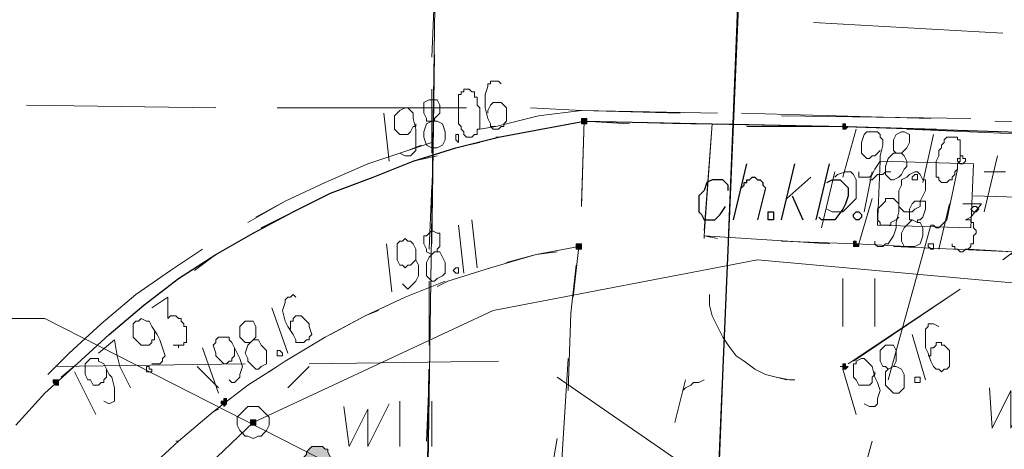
# Model space of a CAD drawing. Header units: metres. Extents: x 7431553 to 7432401, y 5544342 to 5544539.
# Tile 61 of 180: x 7432095 to 7432111, y 5544503 to 5544510. Entities that reach past the tile are written whole.
import ezdxf

# ---------------------------------------------------------------- set-up
doc = ezdxf.new("R2010")
doc.units = ezdxf.units.M
doc.header["$MEASUREMENT"] = 0
doc.layers.add('BG-PR90-PB-PZT-PZT01_2026_04_14$0$MAPA DCP', color=7, linetype='Continuous', lineweight=0)
doc.layers.add('PRIMETECH_XREF', color=7, linetype='Continuous', lineweight=5)

# ---------------------------------------------------------------- blocks, each defined once
blk = doc.blocks.new('BG-PR90-PB-PZT-PZT01_2026_04_14$0$Naddrwiną2025_v2klauzulap')
at = {"layer": 'BG-PR90-PB-PZT-PZT01_2026_04_14$0$MAPA DCP', "linetype": 'Continuous', "lineweight": 0, "transparency": 33554559}
for color, points in [(256, [(7431655.995, 5544522.564), (7431656.037, 5544522.564), (7431656.037, 5544522.564), (7431656.037, 5544522.564), (7431656.037, 5544522.564), (7431656.037, 5544522.564), (7431656.037, 5544522.607), (7431656.037, 5544522.607), (7431656.037, 5544522.607), (7431656.037, 5544522.607), (7431656.037, 5544522.607), (7431656.037, 5544522.649), (7431655.995, 5544522.649), (7431655.995, 5544522.649), (7431655.995, 5544522.607), (7431655.995, 5544522.607), (7431655.952, 5544522.607), (7431655.952, 5544522.607), (7431655.952, 5544522.607), (7431655.952, 5544522.564), (7431655.952, 5544522.564)]), (256, [(7431654.132, 5544522.353), (7431654.132, 5544522.395), (7431654.174, 5544522.395), (7431654.174, 5544522.395), (7431654.174, 5544522.395), (7431654.174, 5544522.395), (7431654.174, 5544522.437), (7431654.174, 5544522.437), (7431654.174, 5544522.437), (7431654.174, 5544522.437), (7431654.174, 5544522.437), (7431654.132, 5544522.48), (7431654.132, 5544522.48), (7431654.132, 5544522.48), (7431654.132, 5544522.437), (7431654.09, 5544522.437), (7431654.09, 5544522.437), (7431654.09, 5544522.437), (7431654.09, 5544522.437), (7431654.09, 5544522.395), (7431654.09, 5544522.395), (7431654.09, 5544522.395), (7431654.132, 5544522.395), (7431654.132, 5544522.395), (7431654.132, 5544522.395)]), (256, [(7431657.942, 5544522.353), (7431657.942, 5544522.395), (7431657.984, 5544522.395), (7431657.984, 5544522.395), (7431657.984, 5544522.395), (7431657.984, 5544522.395), (7431657.984, 5544522.437), (7431657.984, 5544522.437), (7431657.984, 5544522.437), (7431657.984, 5544522.437), (7431657.984, 5544522.437), (7431657.942, 5544522.48), (7431657.942, 5544522.48), (7431657.942, 5544522.48), (7431657.942, 5544522.437), (7431657.9, 5544522.437), (7431657.9, 5544522.437), (7431657.9, 5544522.437), (7431657.9, 5544522.437), (7431657.9, 5544522.395), (7431657.9, 5544522.395), (7431657.9, 5544522.395), (7431657.942, 5544522.395), (7431657.942, 5544522.395), (7431657.942, 5544522.395)]), (256, [(7431654.047, 5544518.246), (7431654.09, 5544518.246), (7431654.09, 5544518.246), (7431654.09, 5544518.246), (7431654.09, 5544518.246), (7431654.09, 5544518.289), (7431654.09, 5544518.289), (7431654.09, 5544518.289), (7431654.09, 5544518.331), (7431654.09, 5544518.331), (7431654.09, 5544518.331), (7431654.09, 5544518.331), (7431654.047, 5544518.331), (7431654.047, 5544518.331), (7431654.047, 5544518.331), (7431654.047, 5544518.331), (7431654.005, 5544518.331), (7431654.005, 5544518.289), (7431654.005, 5544518.289), (7431654.005, 5544518.289), (7431654.005, 5544518.246)]), (256, [(7431656.037, 5544518.162), (7431656.037, 5544518.162), (7431656.037, 5544518.162), (7431656.079, 5544518.162), (7431656.079, 5544518.204), (7431656.079, 5544518.204), (7431656.079, 5544518.204), (7431656.079, 5544518.204), (7431656.079, 5544518.246), (7431656.079, 5544518.246), (7431656.037, 5544518.246), (7431656.037, 5544518.246), (7431656.037, 5544518.246), (7431656.037, 5544518.246), (7431655.995, 5544518.246), (7431655.995, 5544518.246), (7431655.995, 5544518.246), (7431655.995, 5544518.204), (7431655.995, 5544518.204), (7431655.995, 5544518.204), (7431655.995, 5544518.204), (7431655.995, 5544518.162), (7431655.995, 5544518.162)]), (5, [(7431659.381, 5544513.844), (7431659.424, 5544513.844), (7431659.508, 5544513.886), (7431659.551, 5544513.928), (7431659.551, 5544513.928), (7431659.593, 5544514.013), (7431659.593, 5544514.055), (7431659.593, 5544514.098), (7431659.593, 5544514.14), (7431659.551, 5544514.182), (7431659.508, 5544514.225), (7431659.466, 5544514.267), (7431659.424, 5544514.267), (7431659.381, 5544514.267), (7431659.297, 5544514.225), (7431659.254, 5544514.225), (7431659.254, 5544514.182), (7431659.212, 5544514.14), (7431659.212, 5544514.055), (7431659.212, 5544514.013), (7431659.212, 5544513.971), (7431659.254, 5544513.928), (7431659.297, 5544513.886), (7431659.339, 5544513.886), (7431659.339, 5544513.886)]), (256, [(7431658.789, 5544513.039), (7431658.789, 5544513.039), (7431658.789, 5544513.039), (7431658.789, 5544513.082), (7431658.831, 5544513.082), (7431658.831, 5544513.082), (7431658.831, 5544513.082), (7431658.831, 5544513.082), (7431658.873, 5544513.082), (7431658.873, 5544513.039), (7431658.873, 5544513.039), (7431658.873, 5544513.039), (7431658.873, 5544513.039), (7431658.873, 5544512.997), (7431658.831, 5544512.997), (7431658.831, 5544512.997), (7431658.831, 5544512.997), (7431658.831, 5544512.997), (7431658.789, 5544512.997), (7431658.789, 5544512.997), (7431658.789, 5544512.997)]), (256, [(7431658.492, 5544512.531), (7431658.535, 5544512.531), (7431658.535, 5544512.531), (7431658.535, 5544512.574), (7431658.577, 5544512.574), (7431658.535, 5544512.616), (7431658.535, 5544512.616), (7431658.535, 5544512.616), (7431658.535, 5544512.616), (7431658.535, 5544512.616), (7431658.492, 5544512.616), (7431658.492, 5544512.616), (7431658.492, 5544512.616), (7431658.492, 5544512.616), (7431658.492, 5544512.616), (7431658.45, 5544512.616), (7431658.45, 5544512.574), (7431658.45, 5544512.574), (7431658.492, 5544512.574), (7431658.492, 5544512.574)]), (256, [(7431658.196, 5544509.864), (7431658.196, 5544509.864), (7431658.196, 5544509.864), (7431658.238, 5544509.907), (7431658.238, 5544509.907), (7431658.238, 5544509.907), (7431658.238, 5544509.907), (7431658.238, 5544509.949), (7431658.238, 5544509.949), (7431658.238, 5544509.949), (7431658.196, 5544509.949), (7431658.196, 5544509.949), (7431658.196, 5544509.949), (7431658.196, 5544509.949), (7431658.154, 5544509.949), (7431658.154, 5544509.949), (7431658.154, 5544509.949), (7431658.154, 5544509.949), (7431658.154, 5544509.907), (7431658.154, 5544509.907), (7431658.154, 5544509.907), (7431658.154, 5544509.907), (7431658.154, 5544509.864)])]:
    blk.add_hatch(color=color, dxfattribs=at).paths.add_polyline_path(points)
at = {"layer": 'BG-PR90-PB-PZT-PZT01_2026_04_14$0$MAPA DCP', "linetype": 'Continuous', "lineweight": 25, "transparency": 33554687}
for points in [[(7431658.873, 5544509.272), (7431658.365, 5544509.737), (7431657.9, 5544510.245), (7431657.434, 5544510.753), (7431656.968, 5544511.304), (7431656.545, 5544511.854), (7431656.164, 5544512.447), (7431655.825, 5544513.039), (7431655.487, 5544513.674), (7431655.19, 5544514.267), (7431654.936, 5544514.944), (7431654.682, 5544515.579), (7431654.471, 5544516.257), (7431654.301, 5544516.934), (7431654.174, 5544517.611), (7431654.047, 5544518.289), (7431654.09, 5544520.321), (7431654.132, 5544522.437), (7431654.301, 5544527.602)], [(7431655.021, 5544522.141), (7431654.979, 5544522.226), (7431654.979, 5544522.353), (7431655.021, 5544522.395), (7431655.106, 5544522.48), (7431655.233, 5544522.48), (7431655.36, 5544522.437), (7431655.444, 5544522.395), (7431655.614, 5544522.268), (7431655.614, 5544522.141), (7431655.614, 5544522.056), (7431655.571, 5544522.014)], [(7431655.614, 5544521.972), (7431654.725, 5544522.183)], [(7431655.275, 5544521.506), (7431654.936, 5544521.887)], [(7431655.614, 5544521.421), (7431654.725, 5544521.633)], [(7431655.233, 5544521.591), (7431655.614, 5544521.76)], [(7431638.68, 5544521.337), (7431639.993, 5544521.21), (7431651.973, 5544520.744), (7431660.948, 5544520.363)], [(7431655.106, 5544520.786), (7431655.063, 5544520.829), (7431655.021, 5544520.829), (7431655.021, 5544520.871), (7431654.979, 5544520.871), (7431654.979, 5544520.913), (7431654.936, 5544520.956), (7431654.936, 5544520.998), (7431654.979, 5544521.04), (7431654.979, 5544521.083), (7431655.021, 5544521.125), (7431655.063, 5544521.125), (7431655.106, 5544521.167), (7431655.614, 5544521.04)], [(7431655.614, 5544520.659), (7431654.725, 5544520.871)], [(7431655.148, 5544520.575), (7431655.063, 5544520.575), (7431655.021, 5544520.532), (7431654.979, 5544520.49), (7431654.979, 5544520.405), (7431654.979, 5544520.321), (7431655.021, 5544520.236), (7431655.148, 5544520.194), (7431655.233, 5544520.109), (7431655.317, 5544520.109), (7431655.444, 5544520.109), (7431655.487, 5544520.109), (7431655.529, 5544520.151), (7431655.614, 5544520.194), (7431655.614, 5544520.278), (7431655.614, 5544520.321), (7431655.614, 5544520.363), (7431655.529, 5544520.448), (7431655.402, 5544520.532)], [(7431655.995, 5544515.876), (7431652.989, 5544515.918)], [(7431660.99, 5544515.791), (7431657.984, 5544515.833)]]:
    blk.add_lwpolyline(points, dxfattribs=at)
at = {"layer": 'BG-PR90-PB-PZT-PZT01_2026_04_14$0$MAPA DCP', "color": 1, "linetype": 'Continuous', "lineweight": 18, "transparency": 33554687}
for points in [[(7431770.083, 5544497.757), (7431763.902, 5544498.815), (7431752.811, 5544501.186), (7431737.063, 5544503.726), (7431734.989, 5544503.726), (7431705.313, 5544505.673), (7431674.537, 5544507.663), (7431671.489, 5544507.748), (7431664.504, 5544508.721), (7431660.482, 5544511.304), (7431658.831, 5544513.039), (7431657.053, 5544516.849), (7431656.249, 5544521.04), (7431658.196, 5544542.588), (7431658.873, 5544545.975), (7431662.98, 5544562.612), (7431663.276, 5544568.157), (7431664.334, 5544568.115)], [(7431658.111, 5544517.865), (7431659.805, 5544520.321)], [(7431657.9, 5544513.928), (7431657.857, 5544516.934)], [(7431657.942, 5544509.907), (7431657.9, 5544512.912)]]:
    blk.add_lwpolyline(points, dxfattribs=at)
at = {"layer": 'BG-PR90-PB-PZT-PZT01_2026_04_14$0$MAPA DCP', "linetype": 'Continuous', "lineweight": 18, "transparency": 33554687}
for points in [[(7431636.479, 5544546.821), (7431667.213, 5544545.213), (7431666.493, 5544532.936), (7431684.527, 5544515.452), (7431635.166, 5544516.172)], [(7431654.217, 5544524.893), (7431654.301, 5544527.602), (7431654.344, 5544527.898)], [(7431654.132, 5544527.771), (7431654.09, 5544527.602), (7431654.047, 5544524.808)], [(7431656.249, 5544524.935), (7431656.122, 5544525.104), (7431655.063, 5544526.586)], [(7431656.079, 5544524.385), (7431656.122, 5544525.104), (7431655.36, 5544526.163)], [(7431654.259, 5544525.401), (7431654.174, 5544523.411)], [(7431656.037, 5544523.199), (7431656.122, 5544525.104), (7431656.164, 5544525.062)], [(7431654.005, 5544524.427), (7431653.963, 5544521.421)], [(7431656.714, 5544524.258), (7431657.857, 5544522.564)], [(7431657.9, 5544522.48), (7431656.799, 5544524.131)], [(7431654.132, 5544520.871), (7431654.132, 5544522.437), (7431654.174, 5544523.877)], [(7431654.005, 5544523.792), (7431653.92, 5544520.786)], [(7431655.952, 5544521.421), (7431655.995, 5544522.607), (7431656.037, 5544523.411)], [(7431657.307, 5544522.903), (7431656.545, 5544522.903)], [(7431654.132, 5544522.395), (7431654.09, 5544520.405)], [(7431656.545, 5544522.395), (7431657.307, 5544522.395)], [(7431655.868, 5544520.194), (7431655.995, 5544522.183)], [(7431658.154, 5544521.633), (7431658.154, 5544521.548), (7431658.111, 5544521.337), (7431658.069, 5544521.167), (7431657.984, 5544520.998), (7431657.857, 5544520.829), (7431657.773, 5544520.702), (7431657.603, 5544520.575), (7431657.476, 5544520.49), (7431657.307, 5544520.405), (7431657.138, 5544520.321), (7431656.968, 5544520.278), (7431656.926, 5544520.278)], [(7431656.799, 5544520.278), (7431656.968, 5544520.278), (7431657.138, 5544520.321), (7431657.307, 5544520.405), (7431657.476, 5544520.49), (7431657.603, 5544520.575), (7431657.773, 5544520.702), (7431657.857, 5544520.829), (7431657.984, 5544520.998), (7431658.069, 5544521.167), (7431658.111, 5544521.337), (7431658.154, 5544521.506)], [(7431653.92, 5544520.405), (7431653.878, 5544518.246), (7431653.836, 5544517.442)], [(7431654.09, 5544520.321), (7431655.868, 5544520.194), (7431655.91, 5544520.405)], [(7431654.09, 5544519.982), (7431654.09, 5544520.321), (7431655.783, 5544520.194)], [(7431655.91, 5544520.194), (7431655.868, 5544520.194)], [(7431658.323, 5544519.855), (7431658.281, 5544519.897), (7431658.238, 5544519.982), (7431658.196, 5544520.024), (7431658.196, 5544520.109), (7431658.154, 5544520.194)], [(7431654.301, 5544516.892), (7431654.301, 5544516.934), (7431654.174, 5544517.611), (7431654.047, 5544518.289), (7431654.09, 5544519.897)], [(7431658.831, 5544519.728), (7431658.154, 5544519.897)], [(7431653.92, 5544519.813), (7431653.878, 5544518.246), (7431653.963, 5544517.569), (7431654.132, 5544516.892), (7431654.132, 5544516.807)], [(7431655.36, 5544518.246), (7431654.047, 5544518.289), (7431654.09, 5544519.008)], [(7431654.174, 5544516.638), (7431654.132, 5544516.892), (7431653.963, 5544517.569), (7431653.878, 5544518.246)], [(7431655.402, 5544518.246), (7431654.047, 5544518.289), (7431654.174, 5544517.611)], [(7431656.841, 5544518.119), (7431656.037, 5544518.204), (7431656.164, 5544517.527), (7431656.291, 5544517.061)], [(7431658.323, 5544518.035), (7431657.095, 5544518.077), (7431656.333, 5544518.162)], [(7431659.847, 5544517.908), (7431657.815, 5544518.035)], [(7431656.672, 5544515.96), (7431656.587, 5544516.13), (7431656.376, 5544516.807), (7431656.164, 5544517.527), (7431656.122, 5544517.865)], [(7431654.386, 5544516.638), (7431654.471, 5544516.257), (7431654.682, 5544515.579), (7431654.936, 5544514.944), (7431655.021, 5544514.733)], [(7431653.836, 5544516.426), (7431653.836, 5544513.42)], [(7431635.167, 5544516.172), (7431684.527, 5544515.452), (7431683.046, 5544480.527), (7431676.526, 5544473.754)], [(7431656.587, 5544516.087), (7431656.841, 5544515.452), (7431657.138, 5544514.817), (7431657.434, 5544514.267)], [(7431654.386, 5544515.876), (7431654.513, 5544515.495), (7431654.725, 5544514.86), (7431655.021, 5544514.182), (7431655.317, 5544513.547), (7431655.571, 5544513.082)], [(7431655.741, 5544513.166), (7431655.487, 5544513.674), (7431655.19, 5544514.267), (7431654.936, 5544514.944), (7431654.682, 5544515.579), (7431654.598, 5544515.96)], [(7431659.212, 5544515.876), (7431658.492, 5544515.876)], [(7431655.656, 5544512.955), (7431655.317, 5544513.547), (7431655.021, 5544514.182), (7431654.725, 5544514.86), (7431654.513, 5544515.495), (7431654.428, 5544515.706)], [(7431658.492, 5544515.368), (7431659.212, 5544515.368)], [(7431658.027, 5544513.293), (7431657.857, 5544513.547), (7431657.476, 5544514.182), (7431657.138, 5544514.817), (7431657.053, 5544515.029)], [(7431655.402, 5544513.844), (7431655.487, 5544513.674), (7431655.825, 5544513.039), (7431656.164, 5544512.447), (7431656.418, 5544512.108)], [(7431657.942, 5544513.928), (7431658.281, 5544513.59)], [(7431657.942, 5544513.42), (7431658.238, 5544512.955), (7431658.662, 5544512.404), (7431659.127, 5544511.854), (7431659.127, 5544511.812)], [(7431653.836, 5544512.447), (7431653.793, 5544509.441)], [(7431657.942, 5544512.15), (7431658.281, 5544512.489)], [(7431659.974, 5544511.007), (7431659.635, 5544511.304), (7431659.127, 5544511.854), (7431658.662, 5544512.404), (7431658.619, 5544512.489)], [(7431658.111, 5544509.991), (7431657.9, 5544510.245), (7431657.434, 5544510.753), (7431656.968, 5544511.304), (7431656.545, 5544511.854), (7431656.249, 5544512.32)], [(7431656.079, 5544512.235), (7431656.418, 5544511.727), (7431656.799, 5544511.177), (7431657.265, 5544510.626), (7431657.73, 5544510.118), (7431657.942, 5544509.907)], [(7431658.069, 5544509.78), (7431657.73, 5544510.118), (7431657.265, 5544510.626), (7431656.799, 5544511.177), (7431656.418, 5544511.727), (7431656.164, 5544512.108)], [(7431656.968, 5544511.304), (7431657.434, 5544510.753), (7431657.9, 5544510.245), (7431658.323, 5544509.78)]]:
    blk.add_lwpolyline(points, dxfattribs=at)
at = {"layer": 'BG-PR90-PB-PZT-PZT01_2026_04_14$0$MAPA DCP', "color": 30, "linetype": 'Continuous', "lineweight": 18, "true_color": 0xff6500, "transparency": 33554687}
for points in [[(7431655.275, 5544525.866), (7431655.233, 5544524.469)], [(7431654.852, 5544524.639), (7431654.852, 5544524.977)], [(7431655.487, 5544524.639), (7431654.598, 5544524.85)], [(7431655.698, 5544523.792), (7431655.698, 5544523.834), (7431655.741, 5544523.877), (7431655.741, 5544523.919), (7431655.698, 5544523.961), (7431655.656, 5544524.004), (7431655.614, 5544524.046), (7431654.809, 5544524.215)], [(7431658.154, 5544523.115), (7431655.698, 5544523.792)], [(7431654.979, 5544522.818), (7431654.979, 5544522.861), (7431654.894, 5544522.945), (7431654.894, 5544523.03), (7431654.852, 5544523.072), (7431654.852, 5544523.157)], [(7431655.487, 5544522.734), (7431654.852, 5544522.861)], [(7431662.006, 5544522.056), (7431659.127, 5544522.861)], [(7431654.936, 5544522.268), (7431654.894, 5544522.31), (7431654.852, 5544522.437), (7431654.852, 5544522.522), (7431654.894, 5544522.564), (7431654.979, 5544522.607), (7431655.063, 5544522.607), (7431655.106, 5544522.607), (7431655.19, 5544522.607), (7431655.275, 5544522.607), (7431655.36, 5544522.522), (7431655.402, 5544522.48), (7431655.487, 5544522.395), (7431655.487, 5544522.31), (7431655.487, 5544522.226), (7431655.444, 5544522.141)], [(7431655.741, 5544522.056), (7431654.852, 5544522.268)]]:
    blk.add_lwpolyline(points, dxfattribs=at)
at = {"layer": 'BG-PR90-PB-PZT-PZT01_2026_04_14$0$MAPA DCP', "color": 5, "linetype": 'Continuous', "lineweight": 18, "transparency": 33554687}
for points in [[(7431658.281, 5544524.723), (7431658.916, 5544524.766), (7431658.323, 5544525.062), (7431658.916, 5544525.062), (7431658.238, 5544525.401)], [(7431659.085, 5544517.865), (7431660.059, 5544517.696)], [(7431658.577, 5544514.479), (7431659.212, 5544514.563), (7431658.619, 5544514.86), (7431659.212, 5544514.86), (7431658.535, 5544515.198)], [(7431659.381, 5544514.055), (7431657.18, 5544509.737), (7431657.18, 5544506.647)]]:
    blk.add_lwpolyline(points, dxfattribs=at)
at = {"layer": 'BG-PR90-PB-PZT-PZT01_2026_04_14$0$MAPA DCP', "color": 24, "linetype": 'Continuous', "lineweight": 18, "true_color": 0x9a3300, "transparency": 33554687}
blk.add_lwpolyline([(7431652.481, 5544521.929), (7431652.65, 5544524.935)], dxfattribs=at)
at = {"layer": 'BG-PR90-PB-PZT-PZT01_2026_04_14$0$MAPA DCP', "linetype": 'Continuous', "lineweight": 9, "transparency": 33554687}
for points in [[(7431655.36, 5544524.3), (7431655.36, 5544524.596), (7431655.571, 5544524.427), (7431655.614, 5544524.342), (7431655.614, 5544524.427), (7431655.656, 5544524.427), (7431655.656, 5544524.469), (7431655.698, 5544524.469), (7431655.741, 5544524.469), (7431655.783, 5544524.512), (7431655.825, 5544524.512), (7431655.868, 5544524.469), (7431655.91, 5544524.469), (7431655.952, 5544524.469), (7431655.995, 5544524.469), (7431655.995, 5544524.427), (7431656.037, 5544524.427), (7431656.079, 5544524.385), (7431656.079, 5544524.342), (7431656.122, 5544524.3), (7431656.122, 5544524.258), (7431656.079, 5544524.215), (7431656.079, 5544524.173), (7431656.037, 5544524.173), (7431656.037, 5544524.131), (7431655.995, 5544524.131)], [(7431655.36, 5544524.088), (7431656.079, 5544523.919)], [(7431657.307, 5544523.919), (7431657.265, 5544523.834), (7431657.265, 5544523.75), (7431657.307, 5544523.75), (7431657.349, 5544523.707), (7431657.476, 5544523.707), (7431657.646, 5544523.707), (7431657.73, 5544523.75), (7431657.857, 5544523.792), (7431657.942, 5544523.834), (7431657.984, 5544523.877), (7431657.984, 5544523.919), (7431658.027, 5544523.961), (7431657.984, 5544524.004), (7431657.984, 5544524.046), (7431657.942, 5544524.088), (7431657.857, 5544524.088), (7431657.773, 5544524.088), (7431657.688, 5544524.088), (7431657.646, 5544524.046), (7431657.603, 5544524.004), (7431657.603, 5544523.961), (7431657.561, 5544523.961), (7431657.561, 5544523.877), (7431657.603, 5544523.877), (7431657.646, 5544523.834), (7431657.646, 5544523.792), (7431657.73, 5544523.792), (7431657.773, 5544523.792), (7431657.773, 5544523.75)], [(7431654.259, 5544523.834), (7431655.021, 5544523.665)], [(7431655.614, 5544523.496), (7431655.656, 5544523.58), (7431655.614, 5544523.58), (7431655.614, 5544523.623), (7431655.571, 5544523.665), (7431655.444, 5544523.707), (7431655.36, 5544523.707), (7431655.317, 5544523.707), (7431655.317, 5544523.623), (7431655.317, 5544523.58), (7431655.317, 5544523.538), (7431655.36, 5544523.496), (7431655.444, 5544523.453), (7431655.487, 5544523.453), (7431655.571, 5544523.453), (7431655.614, 5544523.453), (7431655.614, 5544523.496), (7431655.656, 5544523.453), (7431655.741, 5544523.369), (7431655.825, 5544523.326), (7431655.868, 5544523.326), (7431655.952, 5544523.326), (7431656.037, 5544523.369), (7431656.037, 5544523.411), (7431656.037, 5544523.453), (7431656.037, 5544523.538), (7431655.995, 5544523.623), (7431655.868, 5544523.665), (7431655.825, 5544523.665), (7431655.741, 5544523.665), (7431655.656, 5544523.623), (7431655.656, 5544523.58)], [(7431657.434, 5544523.496), (7431658.154, 5544523.707)], [(7431654.555, 5544523.242), (7431654.555, 5544523.326), (7431654.513, 5544523.369), (7431654.471, 5544523.411), (7431654.386, 5544523.453), (7431654.301, 5544523.453), (7431654.259, 5544523.453), (7431654.217, 5544523.369), (7431654.217, 5544523.326), (7431654.259, 5544523.242), (7431654.344, 5544523.199), (7431654.386, 5544523.199), (7431654.471, 5544523.199), (7431654.513, 5544523.199), (7431654.555, 5544523.242), (7431654.555, 5544523.199), (7431654.64, 5544523.115), (7431654.767, 5544523.072), (7431654.894, 5544523.072), (7431654.936, 5544523.115), (7431654.979, 5544523.157), (7431654.979, 5544523.199), (7431654.936, 5544523.284), (7431654.894, 5544523.326), (7431654.809, 5544523.369), (7431654.767, 5544523.411), (7431654.682, 5544523.411), (7431654.598, 5544523.369), (7431654.555, 5544523.326)], [(7431657.984, 5544523.115), (7431657.942, 5544523.199), (7431657.857, 5544523.242), (7431657.688, 5544523.242), (7431657.603, 5544523.199), (7431657.603, 5544523.157), (7431657.603, 5544523.072), (7431657.646, 5544523.03), (7431657.688, 5544522.988), (7431657.73, 5544522.988), (7431657.815, 5544522.988), (7431657.857, 5544522.988), (7431657.942, 5544523.03), (7431657.942, 5544523.072), (7431657.984, 5544523.115), (7431658.027, 5544523.072), (7431658.111, 5544523.072), (7431658.196, 5544523.072), (7431658.238, 5544523.072), (7431658.323, 5544523.157), (7431658.365, 5544523.199), (7431658.365, 5544523.242), (7431658.365, 5544523.284), (7431658.281, 5544523.369), (7431658.196, 5544523.369), (7431658.111, 5544523.369), (7431658.069, 5544523.369), (7431657.984, 5544523.326), (7431657.942, 5544523.242), (7431657.942, 5544523.199)], [(7431655.952, 5544522.903), (7431655.995, 5544522.903), (7431656.037, 5544522.945), (7431656.037, 5544523.03), (7431655.995, 5544523.072), (7431655.995, 5544523.115), (7431655.868, 5544523.199), (7431655.741, 5544523.242), (7431655.656, 5544523.242), (7431655.487, 5544523.284), (7431655.402, 5544523.284), (7431655.36, 5544523.284), (7431655.317, 5544523.242), (7431655.275, 5544523.199), (7431655.275, 5544523.115), (7431655.275, 5544523.072), (7431655.317, 5544523.072), (7431655.36, 5544523.03), (7431655.444, 5544522.945), (7431655.487, 5544522.945), (7431655.529, 5544522.945), (7431655.614, 5544522.945), (7431655.656, 5544522.988), (7431655.698, 5544522.988), (7431655.698, 5544523.072), (7431655.698, 5544523.157), (7431655.656, 5544523.157), (7431655.614, 5544523.242), (7431655.571, 5544523.284)], [(7431654.852, 5544522.649), (7431654.936, 5544522.649), (7431654.936, 5544522.818), (7431654.894, 5544522.861), (7431654.809, 5544522.903), (7431654.682, 5544522.988), (7431654.598, 5544522.988), (7431654.428, 5544523.03), (7431654.344, 5544523.03), (7431654.301, 5544522.988), (7431654.259, 5544522.988), (7431654.217, 5544522.945), (7431654.217, 5544522.861), (7431654.217, 5544522.818), (7431654.217, 5544522.776), (7431654.259, 5544522.734), (7431654.386, 5544522.691), (7431654.428, 5544522.691), (7431654.471, 5544522.691), (7431654.555, 5544522.691), (7431654.598, 5544522.734), (7431654.64, 5544522.776), (7431654.64, 5544522.818), (7431654.598, 5544522.861), (7431654.598, 5544522.903), (7431654.555, 5544522.945), (7431654.513, 5544522.988)], [(7431658.535, 5544522.734), (7431658.577, 5544522.818), (7431658.577, 5544522.903), (7431658.535, 5544522.945), (7431658.492, 5544522.945), (7431658.45, 5544522.945), (7431658.323, 5544522.988), (7431658.196, 5544522.945), (7431658.111, 5544522.903), (7431657.942, 5544522.861), (7431657.9, 5544522.818), (7431657.857, 5544522.776), (7431657.815, 5544522.734), (7431657.815, 5544522.691), (7431657.857, 5544522.607), (7431657.9, 5544522.607), (7431657.9, 5544522.564), (7431657.984, 5544522.564), (7431658.069, 5544522.564), (7431658.111, 5544522.564), (7431658.154, 5544522.607), (7431658.238, 5544522.649), (7431658.238, 5544522.691), (7431658.238, 5544522.734), (7431658.238, 5544522.776), (7431658.238, 5544522.818), (7431658.196, 5544522.861), (7431658.154, 5544522.861), (7431658.111, 5544522.861), (7431658.069, 5544522.903), (7431658.027, 5544522.903)], [(7431655.275, 5544522.861), (7431655.995, 5544522.649)], [(7431654.174, 5544522.607), (7431654.936, 5544522.395)], [(7431657.984, 5544522.395), (7431658.704, 5544522.607)], [(7431653.455, 5544516.976), (7431653.412, 5544516.934), (7431653.412, 5544516.807), (7431653.455, 5544516.807), (7431653.455, 5544516.765), (7431653.497, 5544516.765), (7431653.624, 5544516.722), (7431653.751, 5544516.722), (7431653.836, 5544516.722), (7431654.005, 5544516.765), (7431654.09, 5544516.807), (7431654.132, 5544516.807), (7431654.174, 5544516.849), (7431654.174, 5544516.892), (7431654.174, 5544516.934), (7431654.132, 5544516.976), (7431654.132, 5544517.019), (7431654.09, 5544517.019), (7431654.047, 5544517.061), (7431653.963, 5544517.061), (7431653.878, 5544517.061), (7431653.836, 5544517.061), (7431653.793, 5544517.019), (7431653.751, 5544516.976), (7431653.751, 5544516.934), (7431653.751, 5544516.892), (7431653.751, 5544516.849), (7431653.793, 5544516.807), (7431653.878, 5544516.765), (7431653.92, 5544516.765)], [(7431655.614, 5544516.511), (7431656.376, 5544516.595)], [(7431655.698, 5544516.299), (7431656.46, 5544516.384)], [(7431654.047, 5544515.876), (7431654.047, 5544515.918), (7431654.005, 5544515.918), (7431653.963, 5544515.96), (7431653.92, 5544516.003), (7431653.793, 5544516.003), (7431653.709, 5544515.96), (7431653.709, 5544515.918), (7431653.709, 5544515.876), (7431653.709, 5544515.833), (7431653.751, 5544515.749), (7431653.793, 5544515.749), (7431653.878, 5544515.749), (7431653.92, 5544515.749), (7431654.005, 5544515.791), (7431654.047, 5544515.791), (7431654.047, 5544515.876), (7431654.09, 5544515.791), (7431654.217, 5544515.749), (7431654.301, 5544515.749), (7431654.428, 5544515.791), (7431654.471, 5544515.876), (7431654.471, 5544515.918), (7431654.471, 5544515.96), (7431654.428, 5544516.045), (7431654.344, 5544516.087), (7431654.217, 5544516.087), (7431654.09, 5544516.045), (7431654.047, 5544515.96), (7431654.047, 5544515.918)], [(7431656.164, 5544515.876), (7431656.122, 5544515.918), (7431656.122, 5544515.96), (7431656.079, 5544515.96), (7431656.037, 5544516.003), (7431655.91, 5544516.003), (7431655.825, 5544516.003), (7431655.825, 5544515.96), (7431655.783, 5544515.876), (7431655.825, 5544515.833), (7431655.868, 5544515.791), (7431655.868, 5544515.749), (7431655.995, 5544515.749), (7431656.079, 5544515.791), (7431656.122, 5544515.791), (7431656.164, 5544515.876), (7431656.206, 5544515.833), (7431656.291, 5544515.791), (7431656.376, 5544515.791), (7431656.418, 5544515.791), (7431656.503, 5544515.791), (7431656.587, 5544515.876), (7431656.587, 5544515.918), (7431656.545, 5544515.96), (7431656.503, 5544516.045), (7431656.46, 5544516.087), (7431656.333, 5544516.087), (7431656.291, 5544516.087), (7431656.206, 5544516.045), (7431656.122, 5544516.003), (7431656.122, 5544515.918)], [(7431654.555, 5544515.368), (7431654.598, 5544515.452), (7431654.598, 5544515.537), (7431654.555, 5544515.579), (7431654.513, 5544515.622), (7431654.386, 5544515.622), (7431654.259, 5544515.622), (7431654.174, 5544515.622), (7431654.005, 5544515.579), (7431653.92, 5544515.579), (7431653.878, 5544515.537), (7431653.836, 5544515.495), (7431653.836, 5544515.452), (7431653.878, 5544515.368), (7431653.92, 5544515.325), (7431653.963, 5544515.283), (7431654.047, 5544515.283), (7431654.132, 5544515.283), (7431654.174, 5544515.283), (7431654.217, 5544515.325), (7431654.259, 5544515.368), (7431654.259, 5544515.41), (7431654.259, 5544515.452), (7431654.259, 5544515.495), (7431654.217, 5544515.537), (7431654.132, 5544515.579), (7431654.132, 5544515.622), (7431654.09, 5544515.622)], [(7431656.63, 5544515.41), (7431656.672, 5544515.452), (7431656.714, 5544515.495), (7431656.672, 5544515.537), (7431656.63, 5544515.579), (7431656.587, 5544515.622), (7431656.503, 5544515.664), (7431656.333, 5544515.664), (7431656.249, 5544515.622), (7431656.079, 5544515.622), (7431655.995, 5544515.579), (7431655.952, 5544515.537), (7431655.952, 5544515.495), (7431655.91, 5544515.452), (7431655.952, 5544515.41), (7431655.952, 5544515.368), (7431655.995, 5544515.325), (7431656.037, 5544515.325), (7431656.122, 5544515.325), (7431656.206, 5544515.325), (7431656.249, 5544515.325), (7431656.333, 5544515.368), (7431656.333, 5544515.41), (7431656.376, 5544515.452), (7431656.333, 5544515.495), (7431656.333, 5544515.537), (7431656.291, 5544515.579), (7431656.249, 5544515.622), (7431656.206, 5544515.622), (7431656.164, 5544515.622)], [(7431655.995, 5544515.156), (7431656.757, 5544515.241)], [(7431653.92, 5544515.114), (7431654.682, 5544515.198)], [(7431656.841, 5544513.717), (7431656.799, 5544513.674), (7431656.841, 5544513.632), (7431656.841, 5544513.59), (7431656.884, 5544513.547), (7431656.926, 5544513.547), (7431657.053, 5544513.505), (7431657.222, 5544513.547), (7431657.307, 5544513.59), (7431657.434, 5544513.674), (7431657.519, 5544513.717), (7431657.561, 5544513.717), (7431657.561, 5544513.801), (7431657.561, 5544513.844), (7431657.519, 5544513.886), (7431657.519, 5544513.928), (7431657.476, 5544513.928), (7431657.434, 5544513.971), (7431657.307, 5544513.928), (7431657.265, 5544513.928), (7431657.222, 5544513.886), (7431657.18, 5544513.844), (7431657.138, 5544513.801), (7431657.138, 5544513.759), (7431657.138, 5544513.717), (7431657.18, 5544513.674), (7431657.222, 5544513.674), (7431657.222, 5544513.632), (7431657.307, 5544513.632), (7431657.349, 5544513.632)], [(7431657.011, 5544513.336), (7431657.73, 5544513.59)], [(7431657.561, 5544512.997), (7431657.519, 5544513.039), (7431657.476, 5544513.082), (7431657.307, 5544513.082), (7431657.222, 5544513.039), (7431657.222, 5544512.997), (7431657.222, 5544512.912), (7431657.265, 5544512.87), (7431657.307, 5544512.828), (7431657.349, 5544512.828), (7431657.434, 5544512.828), (7431657.476, 5544512.828), (7431657.561, 5544512.912), (7431657.561, 5544512.997), (7431657.603, 5544512.955), (7431657.73, 5544512.912), (7431657.815, 5544512.955), (7431657.857, 5544512.955), (7431657.942, 5544513.039), (7431657.984, 5544513.082), (7431657.984, 5544513.124), (7431657.942, 5544513.166), (7431657.9, 5544513.251), (7431657.815, 5544513.251), (7431657.688, 5544513.251), (7431657.646, 5544513.209), (7431657.603, 5544513.166), (7431657.519, 5544513.124), (7431657.519, 5544513.039)], [(7431658.154, 5544512.658), (7431658.196, 5544512.701), (7431658.196, 5544512.743), (7431658.154, 5544512.785), (7431658.111, 5544512.828), (7431658.069, 5544512.828), (7431657.942, 5544512.87), (7431657.815, 5544512.828), (7431657.73, 5544512.785), (7431657.561, 5544512.701), (7431657.519, 5544512.658), (7431657.476, 5544512.658), (7431657.476, 5544512.574), (7431657.476, 5544512.531), (7431657.476, 5544512.489), (7431657.519, 5544512.447), (7431657.561, 5544512.447), (7431657.603, 5544512.404), (7431657.73, 5544512.447), (7431657.773, 5544512.447), (7431657.815, 5544512.489), (7431657.857, 5544512.531), (7431657.9, 5544512.574), (7431657.9, 5544512.616), (7431657.857, 5544512.658), (7431657.857, 5544512.701), (7431657.815, 5544512.701), (7431657.773, 5544512.743), (7431657.73, 5544512.743), (7431657.688, 5544512.743), (7431657.646, 5544512.743)], [(7431657.646, 5544512.235), (7431658.365, 5544512.489)], [(7431657.011, 5544511.431), (7431656.841, 5544511.685), (7431657.18, 5544511.685), (7431657.138, 5544511.727), (7431657.138, 5544511.769), (7431657.138, 5544511.812), (7431657.18, 5544511.854), (7431657.18, 5544511.896), (7431657.222, 5544511.896), (7431657.265, 5544511.939), (7431657.307, 5544511.939), (7431657.307, 5544511.981), (7431657.349, 5544511.981), (7431657.392, 5544511.981), (7431657.434, 5544511.981), (7431657.476, 5544511.981), (7431657.519, 5544511.981), (7431657.561, 5544511.981), (7431657.561, 5544511.939), (7431657.603, 5544511.939), (7431657.603, 5544511.896), (7431657.603, 5544511.854), (7431657.646, 5544511.854), (7431657.603, 5544511.854), (7431657.603, 5544511.812), (7431657.603, 5544511.769)], [(7431657.9, 5544511.431), (7431657.9, 5544511.558), (7431657.857, 5544511.6), (7431657.815, 5544511.6), (7431657.773, 5544511.642), (7431657.646, 5544511.6), (7431657.519, 5544511.558), (7431657.434, 5544511.515), (7431657.307, 5544511.431), (7431657.222, 5544511.388), (7431657.222, 5544511.346), (7431657.18, 5544511.261), (7431657.222, 5544511.219), (7431657.222, 5544511.177), (7431657.265, 5544511.134), (7431657.307, 5544511.134), (7431657.349, 5544511.134), (7431657.476, 5544511.134), (7431657.519, 5544511.177), (7431657.561, 5544511.219), (7431657.603, 5544511.261), (7431657.603, 5544511.304), (7431657.603, 5544511.346), (7431657.603, 5544511.388), (7431657.561, 5544511.431), (7431657.519, 5544511.431), (7431657.519, 5544511.473), (7431657.434, 5544511.473), (7431657.392, 5544511.473)], [(7431657.73, 5544510.584), (7431657.519, 5544510.838), (7431657.773, 5544510.88), (7431657.942, 5544510.923), (7431658.111, 5544511.007), (7431658.281, 5544511.092)], [(7431658.492, 5544510.669), (7431658.535, 5544510.753), (7431658.492, 5544510.838), (7431658.281, 5544510.838), (7431658.111, 5544510.796), (7431658.069, 5544510.753), (7431657.9, 5544510.669), (7431657.857, 5544510.584), (7431657.815, 5544510.584), (7431657.815, 5544510.499), (7431657.815, 5544510.457), (7431657.857, 5544510.415), (7431657.9, 5544510.372), (7431657.984, 5544510.372), (7431658.069, 5544510.372), (7431658.154, 5544510.415), (7431658.154, 5544510.457), (7431658.238, 5544510.499), (7431658.238, 5544510.542), (7431658.238, 5544510.584), (7431658.196, 5544510.626), (7431658.196, 5544510.669), (7431658.154, 5544510.669), (7431658.111, 5544510.711), (7431658.027, 5544510.711), (7431657.984, 5544510.711)], [(7431658.027, 5544510.203), (7431658.704, 5544510.542)]]:
    blk.add_lwpolyline(points, dxfattribs=at)
at = {"layer": 'BG-PR90-PB-PZT-PZT01_2026_04_14$0$MAPA DCP', "color": 30, "linetype": 'Continuous', "lineweight": 18, "true_color": 0xff6500, "transparency": 33554687}
for points in [[(7431654.682, 5544522.988), (7431654.725, 5544524.469), (7431655.741, 5544524.427), (7431655.698, 5544522.945)], [(7431655.402, 5544524.469), (7431655.402, 5544524.512), (7431655.444, 5544524.554), (7431655.487, 5544524.512), (7431655.487, 5544524.469), (7431655.444, 5544524.427)], [(7431654.598, 5544524.258), (7431654.598, 5544524.3), (7431654.64, 5544524.3), (7431654.64, 5544524.342), (7431654.682, 5544524.342), (7431654.725, 5544524.3), (7431654.725, 5544524.258), (7431654.682, 5544524.215), (7431654.64, 5544524.215), (7431654.64, 5544524.258)], [(7431654.852, 5544523.538), (7431654.852, 5544523.58), (7431654.894, 5544523.623), (7431654.979, 5544523.665), (7431654.979, 5544523.707), (7431655.021, 5544523.707), (7431655.063, 5544523.707), (7431655.148, 5544523.707), (7431655.233, 5544523.665), (7431655.317, 5544523.623), (7431655.402, 5544523.623), (7431655.444, 5544523.538), (7431655.487, 5544523.496), (7431655.487, 5544523.369), (7431655.444, 5544523.326), (7431655.402, 5544523.284), (7431655.317, 5544523.284), (7431655.19, 5544523.284), (7431655.148, 5544523.284), (7431655.063, 5544523.326), (7431655.021, 5544523.326), (7431654.979, 5544523.326), (7431654.936, 5544523.411), (7431654.894, 5544523.453)]]:
    blk.add_lwpolyline(points, close=True, dxfattribs=at)
at = {"layer": 'BG-PR90-PB-PZT-PZT01_2026_04_14$0$MAPA DCP', "linetype": 'Continuous', "lineweight": 9, "transparency": 33554687}
for points in [[(7431654.301, 5544524.173), (7431654.301, 5544524.046), (7431654.344, 5544524.004), (7431654.386, 5544524.004), (7431654.428, 5544523.961), (7431654.471, 5544523.961), (7431654.513, 5544523.919), (7431654.555, 5544523.919), (7431654.598, 5544523.919), (7431654.682, 5544523.877), (7431654.767, 5544523.877), (7431654.809, 5544523.877), (7431654.852, 5544523.877), (7431654.936, 5544523.877), (7431654.936, 5544523.919), (7431654.979, 5544523.919), (7431655.021, 5544523.961), (7431655.021, 5544524.004), (7431655.021, 5544524.046), (7431654.979, 5544524.088), (7431654.979, 5544524.131), (7431654.936, 5544524.131), (7431654.894, 5544524.173), (7431654.852, 5544524.173), (7431654.809, 5544524.215), (7431654.767, 5544524.215), (7431654.725, 5544524.215), (7431654.682, 5544524.258), (7431654.64, 5544524.258), (7431654.598, 5544524.258), (7431654.555, 5544524.258), (7431654.513, 5544524.258), (7431654.471, 5544524.258), (7431654.428, 5544524.258), (7431654.386, 5544524.258), (7431654.344, 5544524.258), (7431654.344, 5544524.215), (7431654.301, 5544524.215)], [(7431655.995, 5544523.792), (7431655.995, 5544523.834), (7431656.079, 5544523.834), (7431656.079, 5544523.792), (7431656.037, 5544523.75), (7431655.995, 5544523.75)], [(7431654.894, 5544523.538), (7431654.894, 5544523.58), (7431654.979, 5544523.58), (7431654.979, 5544523.496), (7431654.936, 5544523.496)], [(7431658.111, 5544523.538), (7431658.111, 5544523.623), (7431658.196, 5544523.623), (7431658.196, 5544523.538), (7431658.154, 5544523.538)], [(7431653.539, 5544516.426), (7431653.539, 5544516.384), (7431653.582, 5544516.384), (7431653.582, 5544516.341), (7431653.624, 5544516.341), (7431653.624, 5544516.299), (7431653.666, 5544516.299), (7431653.709, 5544516.299), (7431653.751, 5544516.299), (7431653.793, 5544516.299), (7431653.836, 5544516.299), (7431653.878, 5544516.299), (7431653.92, 5544516.299), (7431654.005, 5544516.299), (7431654.09, 5544516.299), (7431654.132, 5544516.341), (7431654.174, 5544516.341), (7431654.217, 5544516.384), (7431654.259, 5544516.384), (7431654.301, 5544516.426), (7431654.301, 5544516.468), (7431654.301, 5544516.511), (7431654.259, 5544516.553), (7431654.259, 5544516.595), (7431654.217, 5544516.595), (7431654.174, 5544516.595), (7431654.174, 5544516.638), (7431654.132, 5544516.638), (7431654.09, 5544516.638), (7431654.047, 5544516.638), (7431654.005, 5544516.638), (7431653.963, 5544516.638), (7431653.92, 5544516.638), (7431653.878, 5544516.638), (7431653.836, 5544516.638), (7431653.793, 5544516.595), (7431653.751, 5544516.595), (7431653.666, 5544516.595), (7431653.666, 5544516.553), (7431653.624, 5544516.553), (7431653.582, 5544516.553), (7431653.582, 5544516.511), (7431653.539, 5544516.468)], [(7431654.259, 5544516.257), (7431654.259, 5544516.299), (7431654.386, 5544516.299), (7431654.344, 5544516.257), (7431654.301, 5544516.257)], [(7431656.376, 5544516.257), (7431656.376, 5544516.299), (7431656.46, 5544516.299), (7431656.46, 5544516.257), (7431656.418, 5544516.214)], [(7431657.688, 5544513.42), (7431657.688, 5544513.463), (7431657.73, 5544513.505), (7431657.773, 5544513.505), (7431657.773, 5544513.463), (7431657.773, 5544513.42), (7431657.73, 5544513.42)], [(7431657.942, 5544511.346), (7431657.942, 5544511.388), (7431657.984, 5544511.388), (7431657.984, 5544511.431), (7431658.027, 5544511.431), (7431658.027, 5544511.388), (7431658.027, 5544511.346), (7431657.984, 5544511.346)]]:
    blk.add_lwpolyline(points, close=True, dxfattribs=at)
at = {"layer": 'BG-PR90-PB-PZT-PZT01_2026_04_14$0$MAPA DCP', "linetype": 'Continuous', "lineweight": 25, "transparency": 33554687}
for points in [[(7431655.487, 5544522.607), (7431655.487, 5544522.649), (7431655.529, 5544522.691), (7431655.571, 5544522.691), (7431655.614, 5544522.649), (7431655.614, 5544522.607), (7431655.571, 5544522.564), (7431655.529, 5544522.564)], [(7431655.487, 5544521.252), (7431655.487, 5544521.294), (7431655.614, 5544521.294), (7431655.614, 5544521.21), (7431655.571, 5544521.21), (7431655.529, 5544521.21), (7431655.487, 5544521.21)]]:
    blk.add_lwpolyline(points, close=True, dxfattribs=at)
at = {"layer": 'BG-PR90-PB-PZT-PZT01_2026_04_14$0$MAPA DCP', "linetype": 'Continuous', "lineweight": 0, "transparency": 33554687}
for points in [[(7431655.995, 5544522.564), (7431656.037, 5544522.564), (7431656.037, 5544522.564), (7431656.037, 5544522.564), (7431656.037, 5544522.564), (7431656.037, 5544522.564), (7431656.037, 5544522.607), (7431656.037, 5544522.607), (7431656.037, 5544522.607), (7431656.037, 5544522.607), (7431656.037, 5544522.607), (7431656.037, 5544522.649), (7431655.995, 5544522.649), (7431655.995, 5544522.649), (7431655.995, 5544522.607), (7431655.995, 5544522.607), (7431655.952, 5544522.607), (7431655.952, 5544522.607), (7431655.952, 5544522.607), (7431655.952, 5544522.564), (7431655.952, 5544522.564), (7431655.995, 5544522.564), (7431655.995, 5544522.564)], [(7431654.132, 5544522.353), (7431654.132, 5544522.395), (7431654.174, 5544522.395), (7431654.174, 5544522.395), (7431654.174, 5544522.395), (7431654.174, 5544522.395), (7431654.174, 5544522.437), (7431654.174, 5544522.437), (7431654.174, 5544522.437), (7431654.174, 5544522.437), (7431654.174, 5544522.437), (7431654.132, 5544522.48), (7431654.132, 5544522.48), (7431654.132, 5544522.48), (7431654.132, 5544522.437), (7431654.09, 5544522.437), (7431654.09, 5544522.437), (7431654.09, 5544522.437), (7431654.09, 5544522.437), (7431654.09, 5544522.395), (7431654.09, 5544522.395), (7431654.09, 5544522.395), (7431654.132, 5544522.395), (7431654.132, 5544522.395)], [(7431657.942, 5544522.353), (7431657.942, 5544522.395), (7431657.984, 5544522.395), (7431657.984, 5544522.395), (7431657.984, 5544522.395), (7431657.984, 5544522.395), (7431657.984, 5544522.437), (7431657.984, 5544522.437), (7431657.984, 5544522.437), (7431657.984, 5544522.437), (7431657.984, 5544522.437), (7431657.942, 5544522.48), (7431657.942, 5544522.48), (7431657.942, 5544522.48), (7431657.942, 5544522.437), (7431657.9, 5544522.437), (7431657.9, 5544522.437), (7431657.9, 5544522.437), (7431657.9, 5544522.437), (7431657.9, 5544522.395), (7431657.9, 5544522.395), (7431657.9, 5544522.395), (7431657.942, 5544522.395), (7431657.942, 5544522.395)], [(7431654.047, 5544518.246), (7431654.09, 5544518.246), (7431654.09, 5544518.246), (7431654.09, 5544518.246), (7431654.09, 5544518.246), (7431654.09, 5544518.289), (7431654.09, 5544518.289), (7431654.09, 5544518.289), (7431654.09, 5544518.331), (7431654.09, 5544518.331), (7431654.09, 5544518.331), (7431654.09, 5544518.331), (7431654.047, 5544518.331), (7431654.047, 5544518.331), (7431654.047, 5544518.331), (7431654.047, 5544518.331), (7431654.005, 5544518.331), (7431654.005, 5544518.289), (7431654.005, 5544518.289), (7431654.005, 5544518.289), (7431654.005, 5544518.246), (7431654.047, 5544518.246), (7431654.047, 5544518.246)], [(7431656.037, 5544518.162), (7431656.037, 5544518.162), (7431656.037, 5544518.162), (7431656.079, 5544518.162), (7431656.079, 5544518.204), (7431656.079, 5544518.204), (7431656.079, 5544518.204), (7431656.079, 5544518.204), (7431656.079, 5544518.246), (7431656.079, 5544518.246), (7431656.037, 5544518.246), (7431656.037, 5544518.246), (7431656.037, 5544518.246), (7431656.037, 5544518.246), (7431655.995, 5544518.246), (7431655.995, 5544518.246), (7431655.995, 5544518.246), (7431655.995, 5544518.204), (7431655.995, 5544518.204), (7431655.995, 5544518.204), (7431655.995, 5544518.204), (7431655.995, 5544518.162), (7431655.995, 5544518.162)], [(7431658.789, 5544513.039), (7431658.789, 5544513.039), (7431658.789, 5544513.039), (7431658.789, 5544513.082), (7431658.831, 5544513.082), (7431658.831, 5544513.082), (7431658.831, 5544513.082), (7431658.831, 5544513.082), (7431658.873, 5544513.082), (7431658.873, 5544513.039), (7431658.873, 5544513.039), (7431658.873, 5544513.039), (7431658.873, 5544513.039), (7431658.873, 5544512.997), (7431658.831, 5544512.997), (7431658.831, 5544512.997), (7431658.831, 5544512.997), (7431658.831, 5544512.997), (7431658.789, 5544512.997), (7431658.789, 5544512.997), (7431658.789, 5544512.997)], [(7431658.492, 5544512.531), (7431658.535, 5544512.531), (7431658.535, 5544512.531), (7431658.535, 5544512.574), (7431658.577, 5544512.574), (7431658.535, 5544512.616), (7431658.535, 5544512.616), (7431658.535, 5544512.616), (7431658.535, 5544512.616), (7431658.535, 5544512.616), (7431658.492, 5544512.616), (7431658.492, 5544512.616), (7431658.492, 5544512.616), (7431658.492, 5544512.616), (7431658.492, 5544512.616), (7431658.45, 5544512.616), (7431658.45, 5544512.574), (7431658.45, 5544512.574), (7431658.492, 5544512.574), (7431658.492, 5544512.574), (7431658.492, 5544512.531)], [(7431658.196, 5544509.864), (7431658.196, 5544509.864), (7431658.196, 5544509.864), (7431658.238, 5544509.907), (7431658.238, 5544509.907), (7431658.238, 5544509.907), (7431658.238, 5544509.907), (7431658.238, 5544509.949), (7431658.238, 5544509.949), (7431658.238, 5544509.949), (7431658.196, 5544509.949), (7431658.196, 5544509.949), (7431658.196, 5544509.949), (7431658.196, 5544509.949), (7431658.154, 5544509.949), (7431658.154, 5544509.949), (7431658.154, 5544509.949), (7431658.154, 5544509.949), (7431658.154, 5544509.907), (7431658.154, 5544509.907), (7431658.154, 5544509.907), (7431658.154, 5544509.907), (7431658.154, 5544509.864)]]:
    blk.add_lwpolyline(points, close=True, dxfattribs=at)
at = {"layer": 'BG-PR90-PB-PZT-PZT01_2026_04_14$0$MAPA DCP', "color": 54, "linetype": 'Continuous', "lineweight": 18, "true_color": 0x9a9a00, "transparency": 33554687}
blk.add_lwpolyline([(7431635.378, 5544521.633), (7431636.733, 5544521.548), (7431639.993, 5544521.21), (7431662.345, 5544520.321), (7431670.473, 5544512.32), (7431732.83, 5544508.594), (7431751.372, 5544507.578), (7431751.456, 5544504.573), (7431767.712, 5544503.218), (7431770.083, 5544503.049)], dxfattribs=at)
at = {"layer": 'BG-PR90-PB-PZT-PZT01_2026_04_14$0$MAPA DCP', "color": 94, "linetype": 'Continuous', "lineweight": 18, "true_color": 0x009a00, "transparency": 33554687}
for points in [[(7431653.031, 5544515.876), (7431652.015, 5544515.918)], [(7431654.555, 5544515.876), (7431654.047, 5544515.876), (7431653.539, 5544515.876)], [(7431656.079, 5544515.833), (7431655.063, 5544515.876)], [(7431657.603, 5544515.833), (7431657.095, 5544515.833), (7431656.587, 5544515.833)], [(7431659.127, 5544515.791), (7431658.111, 5544515.833)]]:
    blk.add_lwpolyline(points, dxfattribs=at)
at = {"layer": 'BG-PR90-PB-PZT-PZT01_2026_04_14$0$MAPA DCP', "color": 5, "linetype": 'Continuous', "lineweight": 0, "transparency": 33554687}
blk.add_lwpolyline([(7431659.381, 5544513.844), (7431659.424, 5544513.844), (7431659.508, 5544513.886), (7431659.551, 5544513.928), (7431659.551, 5544513.928), (7431659.593, 5544514.013), (7431659.593, 5544514.055), (7431659.593, 5544514.098), (7431659.593, 5544514.14), (7431659.551, 5544514.182), (7431659.508, 5544514.225), (7431659.466, 5544514.267), (7431659.424, 5544514.267), (7431659.381, 5544514.267), (7431659.297, 5544514.225), (7431659.254, 5544514.225), (7431659.254, 5544514.182), (7431659.212, 5544514.14), (7431659.212, 5544514.055), (7431659.212, 5544514.013), (7431659.212, 5544513.971), (7431659.254, 5544513.928), (7431659.297, 5544513.886), (7431659.339, 5544513.886)], close=True, dxfattribs=at)
at = {"layer": 'BG-PR90-PB-PZT-PZT01_2026_04_14$0$MAPA DCP', "linetype": 'Continuous', "lineweight": 18, "transparency": 33554687}
blk.add_lwpolyline([(7431658.577, 5544513.039), (7431658.577, 5544513.124), (7431658.619, 5544513.166), (7431658.662, 5544513.209), (7431658.704, 5544513.251), (7431658.746, 5544513.293), (7431658.831, 5544513.293), (7431658.873, 5544513.293), (7431658.958, 5544513.251), (7431659, 5544513.209), (7431659.043, 5544513.166), (7431659.043, 5544513.124), (7431659.085, 5544513.039), (7431659.043, 5544512.955), (7431659.043, 5544512.912), (7431659, 5544512.87), (7431658.958, 5544512.828), (7431658.873, 5544512.785), (7431658.831, 5544512.785), (7431658.746, 5544512.785), (7431658.704, 5544512.828), (7431658.662, 5544512.87), (7431658.619, 5544512.912), (7431658.577, 5544512.955)], close=True, dxfattribs=at)
blk = doc.blocks.new('BG-PR90-PB-PZT-PZT01_2026_04_14')
at = {"layer": 'BG-PR90-PB-PZT-PZT01_2026_04_14$0$MAPA DCP', "rotation": 270}
blk.add_blockref('BG-PR90-PB-PZT-PZT01_2026_04_14$0$Naddrwiną2025_v2klauzulap', (1887585.788, 12976162.34), dxfattribs=at)

msp = doc.modelspace()

# ---------------------------------------------------------------- block references
at = {"layer": 'PRIMETECH_XREF', "linetype": 'Continuous', "lineweight": 0, "rotation": 360}
msp.add_blockref('BG-PR90-PB-PZT-PZT01_2026_04_14', (0, 0), dxfattribs=at)

doc.saveas('drawing.dxf')
